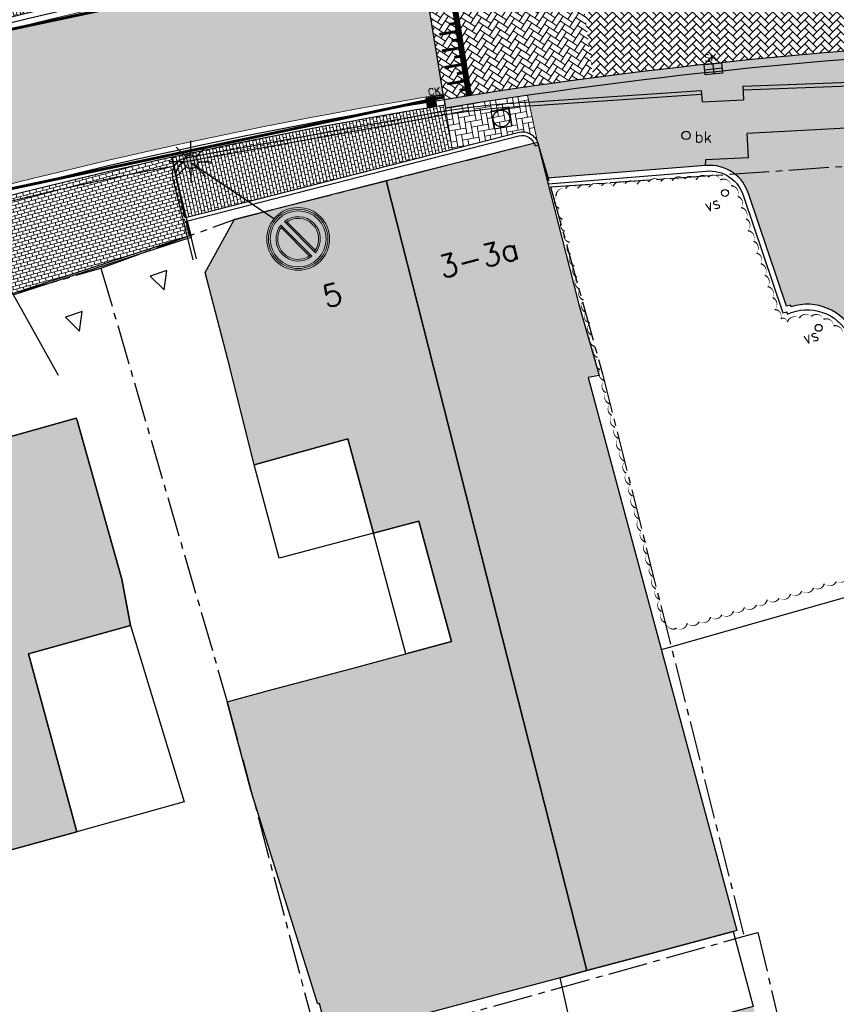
# Model space of a CAD drawing. Header units: metres. Extents: x 202922 to 203755, y 348928 to 349702.
# Tile 16 of 256: x 203159 to 203188, y 349305 to 349341. Entities that reach past the tile are written whole.
import ezdxf
from ezdxf.enums import TextEntityAlignment as Align

# ---------------------------------------------------------------- set-up
doc = ezdxf.new("R2010")
doc.units = ezdxf.units.M
for name, pattern in [('1-200 CENTER', [4.28625, 2.8575, -0.47625, 0.47625, -0.47625]), ('1-200 DASHDOT', [2.54, 1.27, -0.635, 0, -0.635]), ('1-200 HIDDEN', [0.9525, 0.635, -0.3175])]:
    doc.linetypes.add(name, pattern=pattern)
for name, color, linetype in [('bgt.onbegroeidterreindeel', 252, 'Continuous'), ('PH-BEST-BEBOUWING', 1, 'Continuous'), ('PH-BEST-BEBOUWING-ARCERING', 254, 'Continuous'), ('PH-BEST-BEGROEIIING', 252, 'Continuous'), ('PH-BEST-BRANDKRAAN', 6, 'Continuous'), ('PH-BEST-HUISNUMMER', 7, 'Continuous'), ('PH-BEST-INDACTIEF INGETEKEND', 35, '1-200 DASHDOT'), ('PH-BEST-INRIT', 8, 'Continuous'), ('PH-BEST-KADASTRALE-GRENS', 240, '1-200 CENTER'), ('PH-BEST-MUUR-INDICATIEF INGETEKEND', 1, 'Continuous'), ('PH-BEST-VLAGGENMAST', 6, 'Continuous'), ('PH-INM-KANTVERHARDING', 253, 'Continuous'), ('PH-NIEUW-BAND-20-30', 210, 'Continuous'), ('PH-NIEUW-BAND-5-20', 150, 'Continuous'), ('PH-NIEUW-BAND-ARCERING', 143, 'Continuous'), ('PH-NIEUW-BEBORDING BLOCKS', 7, 'Continuous'), ('PH-NIEUW-KANTLAAG-SBS', 20, '1-200 HIDDEN'), ('PH-NIEUW-LICHTMAST-KROMMAST', 50, 'Continuous'), ('PH-NIEUW-LIJN-DREMPEL', 7, 'Continuous'), ('PH-NIEUW-MARKERING', 255, 'Continuous'), ('PH-RIO-KOLK', 7, 'Continuous'), ('PH-RIO-PUTRAND-AANBRENGEN', 7, 'Continuous')]:
    doc.layers.add(name, color=color, linetype=linetype)
doc.layers.add('PH-NIEUW-OPSLUITBAND-6', color=30, linetype='Continuous', lineweight=30)
for name, color, linetype, lineweight, true_color in [('PH-NIEUW-SBS-DF-HALFSTEENSVERBAND-ROOD-BRUIN-TROTTOIR', 7, 'Continuous', 5, 0x572d2d), ('PH-NIEUW-SBS-DF-HALFSTEENSVERBAND-ROOD-BRUIN-TROTTOIR (GROTER 3)', 7, 'Continuous', 5, 0x572d2d), ('PH-NIEUW-SBS-DF-HALFSTEENSVERBAND-ROOD-INRIT (GROTER 3)', 7, 'Continuous', 5, 0x93272c), ('PH-NIEUW-SBS-DF-HALFSTEENSVERBAND-ROOD-TROTTOIR (1.5-3)', 7, 'Continuous', 5, 0x93272c), ('PH-NIEUW-SBS-KF-ROOD-BRUIN- ELLEBOOG PLEIN (1.5-3)', 7, 'Continuous', 5, 0x572d2d), ('PH-NIEUW-SBS-KF-ROOD-BRUIN- ELLEBOOG PLEIN (GROTER 3)', 7, 'Continuous', 5, 0x572d2d), ('PH-NIEUW-SBS-KF-ROOD-BRUIN- KEPERVERBAND RIJWEG', 7, 'Continuous', 5, 0x572d2d)]:
    doc.layers.add(name, color=color, linetype=linetype, lineweight=lineweight, true_color=true_color)
doc.styles.add('ISO', font='ISO')
doc.styles.add('RDL_MAATVOERING', font='romans.shx')
doc.styles.add('ROMANS', font='romans.shx')
doc.linetypes.add('1-200 BLOKHAAG', pattern='A,0,-0.035,[1,Gras.shx,S=5,R=0,X=0,Y=0.0025],-0.475', length=0.51)
pattern_1 = [(57, (0, 0), (-0.05974720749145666, 0.2810885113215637), [0.6096, -0.2032]), (147, (0.1106705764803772, 0.1704177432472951), (-0.05974720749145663, 0.2810885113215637), [0.6096, -0.2032])]
pattern_2 = [(45, (0, 0), (0, 0.2873681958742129), [0.6096, -0.2032]), (135, (0.143684, 0.143684), (2.842170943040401e-17, 0.2873681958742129), [0.6096, -0.2032])]

# ---------------------------------------------------------------- blocks, each defined once
blk = doc.blocks.new('RONDJE', base_point=(35, 15))
at = {"color": 0}
blk.add_circle((35, 15), 0.25, dxfattribs=at)
blk = doc.blocks.new('58')
at = {"color": 0}
blk.add_blockref('RONDJE', (0, 0), dxfattribs=at)
at = {"color": 0, "style": 'ISO'}
blk.add_attdef('58', (0.6000000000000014, 0), '', height=0.9, dxfattribs=at)
blk = doc.blocks.new('INRITSYMBOOL')
at = {"layer": 'PH-BEST-INRIT'}
blk.add_lwpolyline([(-0.3150000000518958, 0.6299999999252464), (0, 0), (0.3149999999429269, 0.6299999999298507)], close=True, dxfattribs=at)
blk = doc.blocks.new('Brandkraan')
blk.add_circle((0, 0), 0.15)
at = {"style": 'RDL_MAATVOERING'}
blk.add_text('bk', height=0.4, dxfattribs=at).set_placement((0.3019962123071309, -0.2539061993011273))
blk = doc.blocks.new('A$Ccc2a7da2')
at = {"true_color": 0xff0000}
h = blk.add_hatch(color=1, dxfattribs=at)
h.dxf.hatch_style = 1
h.paths.add_polyline_path([(-1.02661772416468e-08, 3.74999999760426), (0.1999999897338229, 3.74999999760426, -1), (7.299999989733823, 3.74999999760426), (7.499999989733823, 3.74999999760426, 1)])
at = {"true_color": 0xffffff}
h = blk.add_hatch(color=7, dxfattribs=at)
h.dxf.hatch_style = 1
h.paths.add_polyline_path([(0.1999999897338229, 3.74999999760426), (0.3999999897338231, 3.74999999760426, -1), (7.099999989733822, 3.74999999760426), (7.299999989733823, 3.74999999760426, 1)])
at = {"true_color": 0xff0000}
h = blk.add_hatch(color=1, dxfattribs=at)
h.dxf.hatch_style = 1
h.paths.add_polyline_path([(0.3999999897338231, 3.74999999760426), (1.099999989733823, 3.74999999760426, -1), (6.399999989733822, 3.74999999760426), (7.099999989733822, 3.74999999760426, 1)])
at = {"true_color": 0xffffff}
h = blk.add_hatch(color=7, dxfattribs=at)
h.dxf.hatch_style = 1
h.paths.add_polyline_path([(5.681506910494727, 2.242757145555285), (5.823918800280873, 2.100345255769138, 0.1695850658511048), (6.399999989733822, 3.74999999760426, 0.627905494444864), (2.100345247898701, 5.82391880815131), (2.242757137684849, 5.681506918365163, -0.8842048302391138)])
at = {"true_color": 0x007dc8}
h = blk.add_hatch(color=152, dxfattribs=at)
h.dxf.hatch_style = 1
h.paths.add_polyline_path([(2.407602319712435, 5.799504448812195), (5.799504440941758, 2.407602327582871, 0.1459923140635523), (6.199999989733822, 3.74999999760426, 0.5962630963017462)])
at = {"true_color": 0xffffff}
h = blk.add_hatch(color=7, dxfattribs=at)
h.dxf.hatch_style = 1
h.paths.add_polyline_path([(1.818493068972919, 5.257242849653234), (1.676081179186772, 5.399654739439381, 0.1695850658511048), (1.099999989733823, 3.74999999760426, 0.627905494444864), (5.399654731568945, 1.676081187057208), (5.257242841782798, 1.818493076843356, -0.8842048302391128)])
at = {"true_color": 0x007dc8}
h = blk.add_hatch(color=152, dxfattribs=at)
h.dxf.hatch_style = 1
h.paths.add_polyline_path([(1.700495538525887, 5.092397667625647, 0.1459923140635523), (1.299999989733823, 3.74999999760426, 0.5962630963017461), (5.092397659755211, 1.700495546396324)])
at = {"true_color": 0xff0000}
h = blk.add_hatch(color=1, dxfattribs=at)
h.dxf.hatch_style = 1
h.paths.add_polyline_path([(2.100345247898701, 5.823918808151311, 0.0567863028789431), (1.676081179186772, 5.399654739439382), (5.399654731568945, 1.676081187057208, 0.0567863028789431), (5.823918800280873, 2.100345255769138)])
at = {"true_color": 0xffffff}
h = blk.add_hatch(color=7, dxfattribs=at)
h.dxf.hatch_style = 1
h.paths.add_polyline_path([(1.818493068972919, 5.257242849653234, 0.02069506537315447), (1.700495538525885, 5.092397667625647), (5.092397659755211, 1.700495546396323, 0.02069506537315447), (5.257242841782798, 1.818493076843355)], flags=17)
h = blk.add_hatch(color=7, dxfattribs=at)
h.dxf.hatch_style = 1
h.paths.add_polyline_path([(2.407602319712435, 5.799504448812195, 0.02069506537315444), (2.242757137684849, 5.681506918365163), (5.681506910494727, 2.242757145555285, 0.02069506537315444), (5.799504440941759, 2.407602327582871)], flags=17)
at = {"true_color": 0xff0000}
h = blk.add_hatch(color=1, dxfattribs=at)
h.dxf.hatch_style = 1
h.paths.add_polyline_path([(7.499999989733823, 3.74999999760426), (7.299999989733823, 3.74999999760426, -1), (0.1999999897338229, 3.74999999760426), (-1.02661772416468e-08, 3.74999999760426, 1)])
at = {"true_color": 0xffffff}
h = blk.add_hatch(color=7, dxfattribs=at)
h.dxf.hatch_style = 1
h.paths.add_polyline_path([(7.299999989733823, 3.74999999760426), (7.099999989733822, 3.74999999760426, -1), (0.3999999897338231, 3.74999999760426), (0.1999999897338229, 3.74999999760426, 1)])
at = {"true_color": 0xff0000}
h = blk.add_hatch(color=1, dxfattribs=at)
h.dxf.hatch_style = 1
h.paths.add_polyline_path([(7.099999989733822, 3.74999999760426), (6.399999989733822, 3.74999999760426, -1), (1.099999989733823, 3.74999999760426), (0.3999999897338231, 3.74999999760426, 1)])
at = {"color": 7, "lineweight": 0, "true_color": 0xffffff}
for points in [[(5.399654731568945, 1.676081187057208), (1.676081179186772, 5.399654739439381)], [(5.092397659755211, 1.700495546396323), (1.700495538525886, 5.092397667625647)], [(5.823918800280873, 2.100345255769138), (2.1003452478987, 5.823918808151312)], [(5.799504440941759, 2.407602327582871), (2.407602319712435, 5.799504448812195)]]:
    blk.add_lwpolyline(points, dxfattribs=at)
at = {"color": 1, "lineweight": 0, "true_color": 0xff0000}
blk.add_circle((3.749999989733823, 3.74999999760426), 3.75, dxfattribs=at)
at = {"color": 7, "lineweight": 0, "true_color": 0xffffff}
for radius in [3.55, 3.35]:
    blk.add_circle((3.749999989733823, 3.74999999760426), radius, dxfattribs=at)
for radius, start, end in [(2.649999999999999, 321.5002498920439, 128.4997501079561), (2.449999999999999, 322.0334613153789, 127.9665386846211), (2.649999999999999, 141.5002498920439, 308.4997501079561), (2.449999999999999, 142.0334613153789, 307.966538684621)]:
    blk.add_arc((3.749999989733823, 3.74999999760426), radius, start, end, dxfattribs=at)
blk = doc.blocks.new('*U37')
blk.add_hatch(color=256).paths.add_polyline_path([(0, 0.3735197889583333), (-0.3145617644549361, 0.3735197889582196), (-0.3145617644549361, 0), (0, 0)])
blk.add_line((0, 0.3735197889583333), (0, 0))
blk.add_lwpolyline([(0.3145617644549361, 0), (-0.3145617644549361, 0), (-0.3145617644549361, 0.3735197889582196), (0.3145617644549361, 0.373519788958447)], close=True)
at = {"style": 'ROMANS'}
blk.add_attdef('CK', (-0.2105282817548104, 0.4292233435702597), '', height=0.25, dxfattribs=at)
blk = doc.blocks.new('*U42')
h = blk.add_hatch(color=256)
h.paths.add_polyline_path([(0, 0.3735197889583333), (-0.3145617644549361, 0.3735197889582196), (-0.3145617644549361, 0.1867598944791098), (0, 0.1867598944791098)])
h.paths.add_polyline_path([(0, 0.1867598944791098), (0, 5.551115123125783e-17), (0.3145617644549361, -5.551115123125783e-17), (0.3145617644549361, 0.1867598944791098)])
blk.add_lwpolyline([(0.3145617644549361, 0), (-0.3145617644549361, 0), (-0.3145617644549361, 0.3735197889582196), (0.3145617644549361, 0.373519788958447)], close=True)
for points in [[(-0.3145617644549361, 0.3735197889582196), (0, 0.3735197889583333), (0, 0)], [(-0.3145617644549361, 0.1867598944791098), (0.3145617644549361, 0.1867598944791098)]]:
    blk.add_lwpolyline(points)
at = {"style": 'ROMANS'}
blk.add_attdef('SK', (-0.2805029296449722, 0.4713303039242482), '', height=0.25, dxfattribs=at)
blk = doc.blocks.new('A$C6E307431')
blk.add_hatch(color=256).paths.add_polyline_path([(0.678998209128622, 0.5102939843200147, 1), (0.821001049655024, 0.989705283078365, 1)])
at = {"color": 9, "flags": 128}
for points in [[(0.7499996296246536, 0.9999996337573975), (0.7499996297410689, 1.499999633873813)], [(0.5729996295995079, 0.9269996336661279), (0.2199996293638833, 1.279999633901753)], [(0.9269996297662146, 0.9269996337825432), (1.279999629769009, 1.279999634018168)], [(0.4999996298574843, 0.7499996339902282), (-3.703753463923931e-07, 0.7499996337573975)], [(0.9999996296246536, 0.7499996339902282), (1.499999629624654, 0.7499996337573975)], [(0.5729996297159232, 0.5729996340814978), (0.2199996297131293, 0.2199996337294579)], [(0.7499996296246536, 0.4999996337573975), (0.749999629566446, -3.660097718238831e-07)], [(0.9269996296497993, 0.5729996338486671), (1.279999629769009, 0.2199996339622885)]]:
    blk.add_lwpolyline(points, dxfattribs=at)
at = {"color": 9}
blk.add_circle((0.7499996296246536, 0.7499996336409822), 0.2499999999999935, dxfattribs=at)
blk = doc.blocks.new('*U31')
for p, q in [((-0.3250000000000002, 0.3249999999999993), (-0.3250000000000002, -0.3250000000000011)), ((-0.3250000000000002, 0.3249999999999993), (0.3250000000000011, 0.3249999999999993)), ((0.3250000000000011, 0.3249999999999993), (0.3249999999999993, -0.3250000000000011)), ((-0.3250000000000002, -0.3250000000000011), (0.3249999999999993, -0.3250000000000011))]:
    blk.add_line(p, q)
blk.add_circle((0, 0), 0.3)

msp = doc.modelspace()

# ---------------------------------------------------------------- hatches: boundary and pattern name
at = {"layer": 'PH-BEST-BEBOUWING-ARCERING'}
for points in [[(203179.074, 349327.754), (203179.464, 349327.829), (203178.74, 349330.38), (203178.405, 349331.697), (203177.598, 349334.87), (203177.26, 349336.2), (203173.241, 349335.179), (203171.827, 349334.819), (203179.027, 349306.485), (203181.513, 349307.149), (203183.92, 349307.792), (203184.407, 349307.922)], [(203160.753, 349326.218), (203160.715, 349326.296), (203153.55, 349324.29), (203155.17, 349318.51), (203157.147, 349310.479), (203160.738, 349311.459), (203159.007, 349317.851), (203162.661, 349318.862), (203162.35, 349320.52)]]:
    msp.add_hatch(color=256, dxfattribs=at).paths.add_polyline_path(points)
h = msp.add_hatch(color=256, dxfattribs=at)
h.paths.add_polyline_path([(203166.395, 349333.439), (203169.63, 349334.261), (203171.827, 349334.819), (203179.027, 349306.485), (203178.073, 349306.23), (203175.685, 349305.592), (203169.779, 349304.015), (203169.435, 349305.302), (203169.374, 349305.286), (203166.978, 349312.961), (203166.13, 349316.131), (203167.743, 349316.563), (203170.641, 349317.339), (203172.54, 349317.848), (203174.171, 349318.285), (203173.542, 349320.612), (203173.002, 349322.611), (203172.446, 349322.463), (203171.38, 349322.178), (203170.453, 349325.561), (203167.101, 349324.623), (203166.22, 349328.13), (203165.34, 349331.53), (203166.179, 349333.048)], flags=16)
h.paths.add_polyline_path([(203178.678, 349303.504), (203184.995, 349305.2), (203187.523, 349295.785), (203181.206, 349294.089)], flags=17)
at = {"layer": 'PH-NIEUW-BAND-ARCERING', "ltscale": 0.2, "transparency": 33554687}
h = msp.add_hatch(color=256, dxfattribs=at)
h.dxf.hatch_style = 1
h.paths.add_polyline_path([(203205.4734026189, 349340.0410718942, -0.3399630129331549), (203211.1646395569, 349336.0553093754), (203220.8106737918, 349305.3553483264), (203221.0970009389, 349305.4259978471), (203211.4511605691, 349336.1442293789, 0.340012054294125), (203205.46006868, 349340.3407754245), (203194.7137328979, 349339.862666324, 0.02907411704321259), (203173.908024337, 349337.7206264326), (203173.956034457, 349337.4244929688, -0.02907411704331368), (203194.727066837, 349339.5629627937)])
at = {"layer": 'PH-NIEUW-SBS-DF-HALFSTEENSVERBAND-ROOD-INRIT (GROTER 3)'}
h = msp.add_hatch(dxfattribs=at)
h.set_pattern_fill('AR-B816', color=256, scale=0.0006, angle=15)
h.set_pattern_definition([(15, (193788.3856485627, 315245.541670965), (-0.03155521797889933, 0.1177656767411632), []), (105, (193788.3856485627, 315245.541670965), (-0.1493208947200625, 0.08621045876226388), [0.12192, -0.12192])])
edge = h.paths.add_edge_path()
edge.add_line((203164.769105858, 349332.8360392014), (203164.6401078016, 349333.3602022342))
edge.add_line((203164.6401078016, 349333.3602022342), (203164.1363951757, 349335.6531928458))
edge.add_arc((203202.7140962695, 349160.0405481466), 179.7999999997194, 102.3896537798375, 104.8835750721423)
edge.add_line((203156.5314319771, 349333.8082134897), (203157.4076714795, 349330.5084746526))
edge.add_arc((203202.7041834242, 349160.0750609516), 176.3500000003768, 104.5402338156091, 104.88357507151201, ccw=False)
edge.add_line((203158.4297898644, 349330.776849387), (203164.769105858, 349332.8360392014))
at = {"layer": 'PH-NIEUW-SBS-DF-HALFSTEENSVERBAND-ROOD-TROTTOIR (1.5-3)'}
h = msp.add_hatch(dxfattribs=at)
h.set_pattern_fill('AR-B816', color=256, scale=0.0006, angle=105)
h.set_pattern_definition([(105, (193788.3856485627, 315245.541670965), (-0.1177656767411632, -0.03155521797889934), []), (195, (193788.3856485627, 315245.541670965), (-0.08621045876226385, -0.1493208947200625), [0.12192, -0.12192])])
h.paths.add_polyline_path([(203163.6446942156, 349341.8909862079), (203162.78, 349344.72), (203155.54, 349342.63), (203156.1866323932, 349340.1271803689, -0.01030188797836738)])
h = msp.add_hatch(dxfattribs=at)
h.set_pattern_fill('AR-B816', color=256, scale=0.0006, angle=102)
h.set_pattern_definition([(102, (0, 0), (-0.1192557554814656, -0.02534859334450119), []), (192, (0, 0), (-0.09390716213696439, -0.1446043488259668), [0.12192, -0.12192])])
edge = h.paths.add_edge_path()
edge.add_line((203174.1957365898, 349335.9459750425), (203173.956034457, 349337.4244929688))
edge.add_line((203173.956034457, 349337.4244929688), (203173.9400310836, 349337.5232041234))
edge.add_arc((203202.7140962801, 349160.0405480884), 179.8000000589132, 99.2088542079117, 102.3896537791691)
edge.add_line((203164.1363951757, 349335.6531928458), (203164.6121981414, 349333.4872520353))
edge.add_line((203164.6121981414, 349333.4872520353), (203174.1957365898, 349335.9459750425))
at = {"layer": 'PH-NIEUW-SBS-KF-ROOD-BRUIN- ELLEBOOG PLEIN (1.5-3)'}
h = msp.add_hatch(dxfattribs=at)
h.set_pattern_fill('AR-HBONE', color=256, scale=0.002, angle=55)
h.set_pattern_definition([(99.99999999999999, (0, 0), (-0.2353982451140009, 0.1648276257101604), [0.6095999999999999, -0.2032]), (190, (-0.03528528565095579, 0.2001127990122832), (-0.2353982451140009, 0.1648276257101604), [0.6096, -0.2032])])
edge = h.paths.add_edge_path()
edge.add_line((203173.9560389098, 349337.4244655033), (203174.1957365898, 349335.9459750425))
edge.add_line((203174.1957365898, 349335.9459750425), (203176.5510506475, 349336.5502471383))
edge.add_arc((203176.706591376, 349335.9724533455), 0.5983632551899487, 22.351138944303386, 105.0667185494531, ccw=False)
edge.add_line((203177.2600000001, 349336.1999999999), (203176.8997621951, 349337.8767372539))
edge.add_arc((203202.6563550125, 349160.4274268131), 179.3088392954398, 98.25874923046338, 99.2104252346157)
at = {"layer": 'PH-NIEUW-SBS-KF-ROOD-BRUIN- ELLEBOOG PLEIN (GROTER 3)'}
h = msp.add_hatch(dxfattribs=at)
h.set_pattern_fill('AR-HBONE', color=256, scale=0.002, angle=62)
h.set_pattern_definition([(107, (0, 0), (-0.2537310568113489, 0.1349111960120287), [0.6096, -0.2032]), (197, (-0.05940988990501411, 0.19432099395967), (-0.2537310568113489, 0.1349111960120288), [0.6096, -0.2032])])
h.paths.add_polyline_path([(203211.1646395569, 349336.0553093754, 0.3399630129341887), (203205.4734026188, 349340.0410718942), (203194.7270668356, 349339.5629627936, 0.02492765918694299), (203176.8997621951, 349337.8767372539), (203177.2600000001, 349336.1999999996), (203177.5898318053, 349334.9021411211), (203183.2860710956, 349335.3604910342, -0.1802432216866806), (203184.2745527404, 349335.1008698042, -0.1682419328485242), (203184.834151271, 349334.3235003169), (203186.1896074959, 349330.3138392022), (203186.3478962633, 349330.3533749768), (203186.360401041, 349330.2978877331, -0.3665590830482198), (203188.6141703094, 349329.3519720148), (203189.7138590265, 349326.0464985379), (203189.9582988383, 349326.1261362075, -0.2164757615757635), (203191.554, 349325.9536, -0.2132967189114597), (203192.4694503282, 349324.6615405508), (203192.6181, 349324.7174), (203192.775, 349324.2984), (203192.3258, 349324.1296), (203193.1575928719, 349321.7173721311), (203193.5400160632, 349321.8363148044), (203193.6158600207, 349321.8598081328), (203193.748243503, 349321.4341701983), (203196.356, 349322.254), (203198.6, 349322.96), (203197.41, 349326.73), (203198.118, 349326.953), (203203.942, 349328.785), (203205.16, 349325.16), (203207.07, 349325.78), (203207, 349326), (203210.46, 349327.13), (203213.6537076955, 349328.1334740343)])
h.paths.add_polyline_path([(203204.8013937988, 349333.0389883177), (203203.1632334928, 349337.7652184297), (203204.2276502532, 349338.1000892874, -0.4057884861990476), (203209.2074760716, 349335.5944459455), (203209.5729122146, 349334.5401319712)], flags=16)
h.paths.add_polyline_path([(203202.9107144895, 349328.9847127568), (203198.1411817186, 349327.4841937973), (203198.0511505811, 349327.7703657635), (203202.8206833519, 349329.2708847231)], flags=16)
h.paths.add_polyline_path([(203202.6706314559, 349329.7478380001), (203197.9010986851, 349328.2473190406), (203197.8110675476, 349328.5334910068), (203202.5806003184, 349330.0340099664)], flags=16)
h.paths.add_polyline_path([(203202.4305484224, 349330.5109632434), (203197.6610156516, 349329.0104442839), (203197.570984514, 349329.2966162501), (203202.3405172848, 349330.7971352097)], flags=16)
h.paths.add_polyline_path([(203202.1904653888, 349331.2740884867), (203197.4209326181, 349329.7735695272), (203197.3309014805, 349330.0597414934), (203202.1004342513, 349331.560260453)], flags=16)
h.paths.add_polyline_path([(203201.9503823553, 349332.03721373), (203197.1808495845, 349330.5366947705), (203197.0908184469, 349330.8228667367), (203201.8603512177, 349332.3233856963)], flags=16)
h.paths.add_polyline_path([(203201.7102993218, 349332.8003389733), (203196.940766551, 349331.2998200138), (203196.8507354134, 349331.58599198), (203201.6202681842, 349333.0865109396)], flags=16)
h.paths.add_polyline_path([(203201.4702162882, 349333.5634642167), (203196.7006835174, 349332.0629452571), (203196.6106523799, 349332.3491172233), (203201.3801851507, 349333.8496361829)], flags=16)
h.paths.add_polyline_path([(203201.2301332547, 349334.32658946), (203196.4606004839, 349332.8260705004), (203196.3705693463, 349333.1122424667), (203201.1401021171, 349334.6127614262)], flags=16)
h.paths.add_polyline_path([(203200.9900502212, 349335.0897147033), (203196.2205174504, 349333.5891957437), (203196.1304863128, 349333.87536771), (203200.9000190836, 349335.3758866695)], flags=16)
h.paths.add_polyline_path([(203200.7499671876, 349335.8528399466), (203195.9804344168, 349334.352320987), (203195.8904032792, 349334.6384929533), (203200.65993605, 349336.1390119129)], flags=16)
h.paths.add_polyline_path([(203200.5098841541, 349336.6159651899), (203195.7403513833, 349335.1154462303), (203195.6503202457, 349335.4016181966), (203200.4198530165, 349336.9021371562)], flags=16)
h.paths.add_polyline_path([(203191.8714494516, 349333.0786411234, -1), (203193.8714494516, 349333.0786411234, -1)], flags=16)
at = {"layer": 'PH-NIEUW-SBS-KF-ROOD-BRUIN- KEPERVERBAND RIJWEG'}
h = msp.add_hatch(dxfattribs=at)
h.set_pattern_fill('AR-HBONE', color=256, scale=0.002)
h.set_pattern_definition(pattern_2)
h.paths.add_polyline_path([(203197.7242948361, 349345.8023449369), (203194.4559434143, 349345.6569345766, 0.01948113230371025), (203180.0333851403, 349344.4510287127), (203180.7413944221, 349338.6944044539, -0.01948113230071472), (203194.7137328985, 349339.8626663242), (203197.9820843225, 349340.0080766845)])
h = msp.add_hatch(dxfattribs=at)
h.set_pattern_fill('AR-HBONE', color=256, scale=0.002)
h.set_pattern_definition(pattern_2)
h.paths.add_polyline_path([(203180.0333851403, 349344.4510287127, 0.002083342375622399), (203178.4974320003, 349344.2556212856), (203179.2533881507, 349338.5050969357, -0.002083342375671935), (203180.7413944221, 349338.6944044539)])
h = msp.add_hatch(dxfattribs=at)
h.set_pattern_fill('AR-HBONE', color=256, scale=0.002, angle=12)
h.set_pattern_definition(pattern_1)
h.paths.add_polyline_path([(203178.4974320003, 349344.2556212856, 0.00615847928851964), (203173.9673565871, 349343.6032484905), (203174.8955651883, 349337.8779157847, -0.00611512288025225), (203179.2533881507, 349338.5050969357)])
at = {"layer": 'PH-NIEUW-SBS-KF-ROOD-BRUIN- KEPERVERBAND RIJWEG', "true_color": 0x000000}
h = msp.add_hatch(dxfattribs=at)
h.set_pattern_fill('AR-HBONE', color=18, scale=0.002, angle=12)
h.set_pattern_definition(pattern_1)
h.paths.add_polyline_path([(203173.9673565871, 349343.6032484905, 0.001345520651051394), (203172.9798286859, 349343.4458733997), (203173.908024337, 349337.7206264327, -0.001388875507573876), (203174.8955651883, 349337.8779157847)])
at = {"layer": 'PH-NIEUW-SBS-KF-ROOD-BRUIN- KEPERVERBAND RIJWEG'}
h = msp.add_hatch(dxfattribs=at)
h.set_pattern_fill('AR-HBONE', color=256, scale=0.002, angle=12)
h.set_pattern_definition(pattern_1)
edge = h.paths.add_edge_path()
edge.add_arc((203202.714096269, 349160.0405481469), 180.1999999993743, 99.2088542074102, 115.7960191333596)
edge.add_line((203124.2967244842, 349322.2834395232), (203097.7061397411, 349309.2902153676))
edge.add_line((203097.7061397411, 349309.2902153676), (203095.2628812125, 349314.1449357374))
edge.add_line((203095.2628812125, 349314.1449357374), (203121.9467928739, 349327.1453137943))
edge.add_arc((203202.714096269, 349160.0405481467), 185.5999999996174, 99.20885420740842, 115.79602649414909, ccw=False)
edge.add_line((203173.0118354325, 349343.2484510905), (203173.8760175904, 349337.9180487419))

# ---------------------------------------------------------------- linework, layer by layer
at = {"layer": 'bgt.onbegroeidterreindeel'}
msp.add_lwpolyline([(203155.17, 349318.51), (203157.147, 349310.479), (203160.738, 349311.459), (203159.007, 349317.851), (203162.661, 349318.862), (203162.35, 349320.52), (203160.753, 349326.218), (203160.715, 349326.296), (203153.55, 349324.29), (203155.17, 349318.51)], close=True, dxfattribs=at)
at = {"layer": 'PH-BEST-BEBOUWING'}
for points in [[(203171.827, 349334.819), (203173.241, 349335.179), (203177.26, 349336.2), (203177.598, 349334.87), (203178.405, 349331.697), (203178.74, 349330.38), (203179.464, 349327.829), (203179.074, 349327.754), (203184.407, 349307.922), (203183.92, 349307.792), (203181.513, 349307.149), (203179.027, 349306.485), (203171.827, 349334.819)], [(203166.395, 349333.439), (203169.63, 349334.261), (203171.827, 349334.819), (203179.027, 349306.485), (203178.073, 349306.23), (203175.685, 349305.592), (203169.779, 349304.015), (203169.435, 349305.302), (203169.374, 349305.286), (203166.978, 349312.961), (203166.13, 349316.131), (203167.743, 349316.563), (203170.641, 349317.339), (203172.54, 349317.848), (203174.171, 349318.285), (203173.542, 349320.612), (203173.002, 349322.611), (203172.446, 349322.463), (203171.38, 349322.178), (203170.453, 349325.561), (203167.101, 349324.623), (203166.22, 349328.13), (203165.34, 349331.53), (203166.179, 349333.048), (203166.395, 349333.439)], [(203155.17, 349318.51), (203153.55, 349324.29), (203160.715, 349326.296), (203160.753, 349326.218), (203162.35, 349320.52), (203162.661, 349318.862), (203159.007, 349317.851), (203160.738, 349311.459), (203157.147, 349310.479), (203155.17, 349318.51)], [(203171.38, 349322.178), (203167.997, 349321.273), (203167.101, 349324.623), (203170.453, 349325.561), (203171.38, 349322.178)], [(203172.54, 349317.848), (203171.38, 349322.178), (203172.446, 349322.463), (203173.002, 349322.611), (203173.542, 349320.612), (203174.171, 349318.285), (203172.54, 349317.848)], [(203160.738, 349311.459), (203159.007, 349317.851), (203162.661, 349318.862), (203164.587, 349312.538), (203160.738, 349311.459)], [(203184.995, 349305.2), (203178.678, 349303.504), (203178.073, 349306.23), (203179.027, 349306.485), (203181.513, 349307.149), (203183.92, 349307.792), (203184.278, 349307.887), (203184.995, 349305.2)]]:
    msp.add_lwpolyline(points, close=True, dxfattribs=at)
at = {"layer": 'PH-BEST-BEGROEIIING'}
msp.add_lwpolyline([(203188.2020193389, 349329.2994621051, 0, 0.05, 0.52056705), (203187.8756568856, 349329.6118255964, 0, 0.05, 0.52056705), (203187.5173046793, 349329.8450497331, 0, 0.05, 0.52056705), (203187.0737036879, 349329.9479449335, 0, 0.05, 0.52056705), (203186.6500323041, 349329.8835144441, 0, 0.05, 0.52056705), (203186.220676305, 349329.7481830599, 0, 0.05, 0.52056705), (203185.9819960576, 349329.8669483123, 0, 0.05, 0.52056705), (203185.7683918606, 349330.1952653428, 0, 0.05, 0.52056705), (203185.6944332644, 349330.622173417, 0, 0.05, 0.52056705), (203185.5101730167, 349331.0207311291, 0, 0.05, 0.52056705), (203185.4117756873, 349331.4205889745, 0, 0.05, 0.52056705), (203185.2650559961, 349331.8400279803, 0, 0.05, 0.52056705), (203185.1129328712, 349332.2197656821, 0, 0.05, 0.52056705), (203185.0082352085, 349332.6481193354, 0, 0.05, 0.52056705), (203184.8017471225, 349333.0253955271, 0, 0.05, 0.52056705), (203184.7369322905, 349333.4489436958, 0, 0.05, 0.52056705), (203184.5627080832, 349333.8545811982, 0, 0.05, 0.52056705), (203184.4413097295, 349334.249973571, 0, 0.05, 0.52056705), (203184.1991043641, 349334.6390488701, 0, 0.05, 0.52056705), (203183.8159441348, 349334.8449092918, 0, 0.05, 0.52056705), (203183.3752400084, 349334.9426432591, 0, 0.05, 0.52056705), (203182.9520034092, 349334.8447128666, 0, 0.05, 0.52056705), (203182.5298454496, 349334.8758516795, 0, 0.05, 0.52056705), (203182.0917355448, 349334.8129864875, 0, 0.05, 0.52056705), (203181.685039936, 349334.7888786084, 0, 0.05, 0.52056705), (203181.2416336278, 349334.7686428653, 0, 0.05, 0.52056705), (203180.8334650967, 349334.6871842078, 0, 0.05, 0.52056705), (203180.397536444, 349334.7092498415, 0, 0.05, 0.52056705), (203179.9708307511, 349334.6178027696, 0, 0.05, 0.52056705), (203179.5547514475, 349334.6337069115, 0, 0.05, 0.52056705), (203179.1138372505, 349334.5827992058, 0, 0.05, 0.52056705), (203178.708469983, 349334.5423426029, 0, 0.05, 0.52056705), (203178.265900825, 349334.534360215, 0, 0.05, 0.52056705), (203177.9232138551, 349334.2565828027, 0, 0.05, 0.52056705), (203178.0375839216, 349333.8271953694, 0, 0.05, 0.52056705), (203178.1601764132, 349333.4369424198, 0, 0.05, 0.52056705), (203178.2319701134, 349333.00184755, 0, 0.05, 0.52056705), (203178.4091292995, 349332.6099766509, 0, 0.05, 0.52056705), (203178.4413470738, 349332.1826493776, 0, 0.05, 0.52056705), (203178.5841876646, 349331.764941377, 0, 0.05, 0.52056705), (203178.6668605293, 349331.3649191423, 0, 0.05, 0.52056705), (203178.7693007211, 349330.9326121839, 0, 0.05, 0.52056705), (203178.9082283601, 349330.5438452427, 0, 0.05, 0.52056705), (203178.9677611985, 349330.1094692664, 0, 0.05, 0.52056705), (203179.1359512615, 349329.7092078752, 0, 0.05, 0.52056705), (203179.1816807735, 349329.2911799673, 0, 0.05, 0.52056705), (203179.3134809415, 349328.8680910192, 0, 0.05, 0.52056705), (203179.4118032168, 349328.4729821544, 0, 0.05, 0.52056705), (203179.5021086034, 349328.038779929, 0, 0.05, 0.52056705), (203179.6574385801, 349327.6501056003, 0, 0.05, 0.52056705), (203179.7048159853, 349327.2174877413, 0, 0.05, 0.52056705), (203179.8633564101, 349326.8096283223, 0, 0.05, 0.52056705), (203179.9233389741, 349326.3997180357, 0, 0.05, 0.52056705), (203180.0436814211, 349325.9722057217, 0, 0.05, 0.52056705), (203180.1580140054, 349325.5806627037, 0, 0.05, 0.52056705), (203180.2360674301, 349325.1456031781, 0, 0.05, 0.52056705), (203180.407748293, 349324.7556273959, 0, 0.05, 0.52056705), (203180.4431636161, 349324.3257941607, 0, 0.05, 0.52056705), (203180.5914436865, 349323.9111841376, 0, 0.05, 0.52056705), (203180.6663175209, 349323.5081510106, 0, 0.05, 0.52056705), (203180.774867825, 349323.0772049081, 0, 0.05, 0.52056705), (203180.9054558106, 349322.6878544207, 0, 0.05, 0.52056705), (203180.9712287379, 349322.2529817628, 0, 0.05, 0.52056705), (203181.1440783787, 349321.8569005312, 0, 0.05, 0.52056705), (203181.1828238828, 349321.4342776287, 0, 0.05, 0.52056705), (203181.3203070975, 349321.0138132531, 0, 0.05, 0.52056705), (203181.4106027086, 349320.6163670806, 0, 0.05, 0.52056705), (203181.5071117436, 349320.1830016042, 0, 0.05, 0.52056705), (203181.6540826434, 349319.7944544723, 0, 0.05, 0.52056705), (203181.7076353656, 349319.3608114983, 0, 0.05, 0.52056705), (203181.8711737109, 349318.9567211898, 0, 0.05, 0.52056705), (203182.2449096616, 349318.7663453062, 0, 0.05, 0.52056705), (203182.6280003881, 349318.9429172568, 0, 0.05, 0.52056705), (203183.0577070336, 349318.9999905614, 0, 0.05, 0.52056705), (203183.4630871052, 349319.168322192, 0, 0.05, 0.52056705), (203183.8670433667, 349319.2494649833, 0, 0.05, 0.52056705), (203184.2919278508, 349319.3795226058, 0, 0.05, 0.52056705), (203184.6777280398, 349319.5150863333, 0, 0.05, 0.52056705), (203185.1099954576, 349319.6028259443, 0, 0.05, 0.52056705), (203185.4949151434, 349319.7941434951, 0, 0.05, 0.52056705), (203185.9213267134, 349319.8408657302, 0, 0.05, 0.52056705), (203186.3334174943, 349319.9989108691, 0, 0.05, 0.52056705), (203186.7305544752, 349320.0949715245, 0, 0.05, 0.52056705), (203187.1588269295, 349320.2132237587, 0, 0.05, 0.52056705), (203187.542497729, 349320.3650512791, 0, 0.05, 0.52056705), (203187.9745305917, 349320.440511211, 0, 0.05, 0.52056705), (203188.3681881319, 349320.6231976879, 0, 0.05, 0.52056705)], format="xyseb", dxfattribs=at)
at = {"layer": 'PH-BEST-INDACTIEF INGETEKEND', "linetype": '1-200 BLOKHAAG', "flags": 128}
msp.add_lwpolyline([(203193.2988489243, 349321.2927797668), (203181.6978914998, 349317.9964496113)], dxfattribs=at)
at = {"layer": 'PH-BEST-KADASTRALE-GRENS', "ltscale": 0.5}
msp.add_line((203150.424, 349328.43), (203161.601, 349331.683), dxfattribs=at)
for points in [[(203177.726, 349334.599), (203203.588, 349336.408), (203207.971, 349334.882), (203211.006, 349331.288)], [(203161.601, 349331.683), (203166.39, 349333.43), (203177.26, 349336.2), (203177.726, 349334.599)], [(203177.726, 349334.599), (203179.59, 349327.889), (203184.666, 349307.716)], [(203161.601, 349331.683), (203166.13, 349316.131), (203167.257, 349311.918), (203169.495, 349303.482), (203184.666, 349307.716)], [(203184.666, 349307.716), (203185.16, 349307.854), (203187.121, 349299.608)]]:
    msp.add_lwpolyline(points, dxfattribs=at)
at = {"layer": 'PH-BEST-MUUR-INDICATIEF INGETEKEND', "ltscale": 0.25, "flags": 128}
msp.add_lwpolyline([(203188.6141703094, 349329.3519720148, 0.3665590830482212), (203186.360401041, 349330.2978877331), (203186.3478962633, 349330.3533749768), (203186.1896074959, 349330.3138392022), (203184.834151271, 349334.3235003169, 0.1682419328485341), (203184.2745527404, 349335.1008698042, 0.1802432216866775), (203183.2860710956, 349335.3604910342), (203177.5908609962, 349334.9022239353), (203177.6388009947, 349334.7054222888), (203183.3040915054, 349335.1612938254, -0.180635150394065), (203184.159405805, 349334.9373424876, -0.1689361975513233), (203184.6435082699, 349334.2629302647), (203186.0591873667, 349330.0751200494), (203186.1977870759, 349330.1097380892), (203186.2162380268, 349330.0278659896, -0.4012865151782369), (203188.4292596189, 349329.2742203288)], format="xyb", dxfattribs=at)
at = {"layer": 'PH-INM-KANTVERHARDING'}
for p, q in [((203184.6263796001, 349338.2018958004), (203194.9408372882, 349338.5921056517)), ((203184.6312941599, 349338.0719887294), (203194.9820704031, 349338.4635725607)), ((203183.1322552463, 349338.0563302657), (203183.1593187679, 349337.6437209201)), ((203184.6263796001, 349338.2018958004), (203184.6510516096, 349337.7201121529)), ((203183.1593187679, 349337.6437209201), (203184.6510516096, 349337.7201121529)), ((203194.9274501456, 349337.0455068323), (203184.7761733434, 349336.5087311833)), ((203184.821887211, 349335.6442096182), (203184.7761733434, 349336.5087311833)), ((203177.1684905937, 349336.0636346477), (203177.2958155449, 349336.0898712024)), ((203183.2860710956, 349335.3604910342), (203183.2898529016, 349335.5749730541)), ((203183.2898529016, 349335.5749730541), (203184.821887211, 349335.6442096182))]:
    msp.add_line(p, q, dxfattribs=at)
at = {"layer": 'PH-INM-KANTVERHARDING', "flags": 128}
for points in [[(203164.9065530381, 349331.9846236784), (203164.183276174, 349334.9235438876, -0.430705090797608), (203164.6781137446, 349335.6506828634), (203173.095580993, 349337.1688248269, -0.03631505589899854), (203177.1259882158, 349337.645661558), (203183.1322552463, 349338.0563302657)], [(203165.0327864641, 349332.0156900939), (203164.3099289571, 349334.9529063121, -0.4304421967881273), (203164.699928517, 349335.5225198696), (203173.1194185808, 349337.0410266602, -0.03633554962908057), (203177.1333560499, 349337.5158618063), (203183.1411230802, 349337.9266330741)], [(203164.6835338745, 349333.5055537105), (203176.5510506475, 349336.5502471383, -0.4310236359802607), (203177.2958155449, 349336.0898712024)], [(203164.7158399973, 349333.3796318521), (203176.5839661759, 349336.4244816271, -0.4313731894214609), (203177.1684905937, 349336.0636346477, -0.1910442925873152)], [(203146.9473017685, 349330.8997925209, -0.04772651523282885), (203164.1783387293, 349335.7435008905)], [(203147.0917287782, 349330.5267766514, -0.04772651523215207), (203164.2494197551, 349335.3498671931, -0.02301890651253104)]]:
    msp.add_lwpolyline(points, format="xyb", dxfattribs=at)
msp.add_lwpolyline([(203154.938362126, 349328.2852993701), (203154.5077198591, 349329.9021928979), (203158.2885388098, 349331.0294882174), (203160.0673036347, 349327.8480247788)], dxfattribs=at)
at = {"layer": 'PH-NIEUW-BAND-20-30'}
msp.add_lwpolyline([(203205.4734026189, 349340.0410718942), (203194.7270668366, 349339.5629627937, 0.02907411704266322), (203173.956034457, 349337.4244929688)], format="xyb", dxfattribs=at)
for points in [[(203173.9080243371, 349337.7206264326), (203173.956034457, 349337.4244929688)], [(203173.908024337, 349337.7206264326), (203173.956034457, 349337.4244929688)]]:
    msp.add_lwpolyline(points, dxfattribs=at)
msp.add_arc((203202.7140962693, 349160.0405481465), 179.9999999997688, 92.54743396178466, 99.20885420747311, dxfattribs=at)
at = {"layer": 'PH-NIEUW-BAND-5-20'}
for points in [[(203172.9478219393, 349343.6432957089, 0.07250182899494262), (203121.7727254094, 349327.5054533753)], [(203173.9400310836, 349337.5232041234, 0.0247657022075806), (203156.5314319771, 349333.8082134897)]]:
    msp.add_lwpolyline(points, format="xyb", dxfattribs=at)
at = {"layer": 'PH-NIEUW-BAND-5-20', "ltscale": 0.2}
msp.add_lwpolyline([(203173.908024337, 349337.7206264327), (203173.9400310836, 349337.5232041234)], dxfattribs=at)
at = {"layer": 'PH-NIEUW-BAND-5-20'}
for centre, radius, start, end in [((203202.7140962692, 349160.0405481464), 185.7999999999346, 99.20885420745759, 115.7960264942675), ((203202.7140962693, 349160.0405481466), 179.9999999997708, 99.20885420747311, 115.7960264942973)]:
    msp.add_arc(centre, radius, start, end, dxfattribs=at)
at = {"layer": 'PH-NIEUW-BEBORDING BLOCKS'}
msp.add_lwpolyline([(203167.8059745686, 349333.4464891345), (203164.8100747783, 349335.4602807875)], dxfattribs=at)
at = {"layer": 'PH-NIEUW-KANTLAAG-SBS', "ltscale": 0.75, "const_width": 0.1, "flags": 128}
for points in [[(203095.2187444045, 349314.2355116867), (203121.9032760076, 349327.2353486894, -0.0725018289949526), (203172.9958320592, 349343.3471622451)], [(203097.7456212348, 349309.1982076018), (203124.3402205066, 349322.1933945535, -0.07250182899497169), (203173.8920209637, 349337.8193375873)]]:
    msp.add_lwpolyline(points, format="xyb", dxfattribs=at)
at = {"layer": 'PH-NIEUW-LIJN-DREMPEL', "color": 9}
for points in [[(203173.9080243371, 349337.7206264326), (203172.931818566, 349343.7420068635)], [(203174.8951358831, 349337.8806601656), (203173.918930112, 349343.9020405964)]]:
    msp.add_lwpolyline(points, dxfattribs=at)
at = {"layer": 'PH-NIEUW-MARKERING', "linetype": 'Continuous', "transparency": 33554687}
for points, const_width in [([(203174.7968904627, 349337.8619183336), (203173.8687005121, 349343.5869053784)], 0.1999999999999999), ([(203174.2808432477, 349340.4595732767), (203174.0834944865, 349340.4271161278)], 0.09999999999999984), ([(203174.3295289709, 349340.1635501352), (203173.7374826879, 349340.0661786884)], 0.09999999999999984), ([(203174.3731705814, 349339.866697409), (203174.1758218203, 349339.8342402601)], 0.09999999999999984), ([(203174.4218563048, 349339.5706742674), (203173.8298100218, 349339.4733028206)], 0.09999999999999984), ([(203174.4705420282, 349339.2746511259), (203174.2731932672, 349339.2421939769)], 0.09999999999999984), ([(203174.5192277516, 349338.9786279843), (203173.9271814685, 349338.8812565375)], 0.09999999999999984), ([(203174.5625765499, 349338.6821029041), (203174.3651162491, 349338.6503313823)], 0.09999999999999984), ([(203174.6112622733, 349338.3860797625), (203174.0192159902, 349338.2887083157)], 0.09999999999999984), ([(203174.6585390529, 349338.0901914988), (203174.4610787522, 349338.058419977)], 0.09999999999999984)]:
    msp.add_lwpolyline(points, dxfattribs=dict(at, const_width=const_width))
at = {"layer": 'PH-NIEUW-OPSLUITBAND-6'}
for points in [[(203164.639966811, 349333.3607751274), (203164.769105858, 349332.8360392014)], [(203164.6982283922, 349333.375113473), (203164.8406985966, 349332.7962085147)], [(203158.4297898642, 349330.7768493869), (203164.769105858, 349332.8360392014)], [(203158.448326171, 349330.7197844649), (203164.8406985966, 349332.7962085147)]]:
    msp.add_lwpolyline(points, dxfattribs=at)
at = {"layer": 'PH-NIEUW-SBS-DF-HALFSTEENSVERBAND-ROOD-BRUIN-TROTTOIR'}
msp.add_lwpolyline([(203174.1957365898, 349335.9459750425), (203173.956034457, 349337.4244929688)], dxfattribs=at)
at = {"layer": 'PH-NIEUW-SBS-DF-HALFSTEENSVERBAND-ROOD-BRUIN-TROTTOIR (GROTER 3)'}
msp.add_lwpolyline([(203177.26, 349336.2), (203176.8997621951, 349337.8767372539)], dxfattribs=at)
at = {"layer": 'PH-NIEUW-SBS-DF-HALFSTEENSVERBAND-ROOD-TROTTOIR (1.5-3)'}
msp.add_lwpolyline([(203164.6078016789, 349333.4861240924), (203164.1363951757, 349335.6531928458)], dxfattribs=at)
at = {"layer": 'PH-NIEUW-SBS-KF-ROOD-BRUIN- KEPERVERBAND RIJWEG'}
for points in [[(203173.0118354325, 349343.2484510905, 0.07250182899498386), (203121.9467928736, 349327.1453137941, 0.07250182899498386)], [(203173.8760175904, 349337.9180487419, 0.07250182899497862), (203124.2967036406, 349322.2834294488, 0.07250182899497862)]]:
    msp.add_lwpolyline(points, format="xyb", dxfattribs=at)

# ---------------------------------------------------------------- block references
at = {"layer": 'PH-BEST-BRANDKRAAN'}
msp.add_blockref('Brandkraan', (203182.589, 349336.44), dxfattribs=at)
at = {"layer": 'PH-BEST-INRIT', "rotation": 19.01032627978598}
for p in [(203163.8707705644, 349330.9040169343), (203160.834555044, 349329.423698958)]:
    msp.add_blockref('INRITSYMBOOL', p, dxfattribs=at)
at = {"layer": 'PH-BEST-VLAGGENMAST'}
ref = msp.add_blockref('58', (203183.9844, 349334.3771), dxfattribs=dict(at, xscale=0.5, yscale=0.5, zscale=0.5))
ref.add_attrib('58', 'vs', (203183.3335714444, 349333.6794906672), dxfattribs={"layer": '0', "color": 0, "height": 0.45, "rotation": 17.46752650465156, "style": 'ISO'})
ref = msp.add_blockref('58', (203187.3431, 349329.5401), dxfattribs=dict(at, xscale=0.5, yscale=0.5, zscale=0.5))
ref.add_attrib('58', 'vs', (203186.8639509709, 349328.9308725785), dxfattribs={"layer": '0', "color": 0, "height": 0.45, "rotation": 17.46752650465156, "style": 'ISO'})
at = {"layer": 'PH-NIEUW-BEBORDING BLOCKS', "ltscale": 0.2, "xscale": 0.3, "yscale": 0.3, "zscale": 0.3}
msp.add_blockref('A$Ccc2a7da2', (203167.5486048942, 349331.6053588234), dxfattribs=at)
at = {"layer": 'PH-NIEUW-LICHTMAST-KROMMAST', "color": 2}
msp.add_blockref('A$C6E307431', (203164.0762014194, 349334.7425464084), dxfattribs=at)
at = {"layer": 'PH-RIO-KOLK'}
for name, p, rotation, values in [('*U42', (203183.5853028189, 349338.6426677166), 5.630279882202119, {'SK': 'SK'}), ('*U37', (203173.6294221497, 349337.4734930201), 9.092736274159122, {'CK': 'CK'})]:
    msp.add_blockref(name, p, dxfattribs=dict(at, rotation=rotation)).add_auto_attribs(values)
at = {"layer": 'PH-RIO-PUTRAND-AANBRENGEN', "rotation": 10.11082291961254}
msp.add_blockref('*U31', (203175.9621204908, 349337.048636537), dxfattribs=at)

# ---------------------------------------------------------------- texts
at = {"layer": 'PH-BEST-HUISNUMMER', "style": 'ROMANS'}
for s, rotation, p in [('3-3a', 14.19999998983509, (203175.1460000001, 349332.0520000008)), ('5', 14.19999994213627, (203169.9, 349330.7180000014))]:
    msp.add_text(s, height=0.8, rotation=rotation, dxfattribs=at).set_placement(p, align=Align.MIDDLE_CENTER)

doc.saveas('drawing.dxf')
